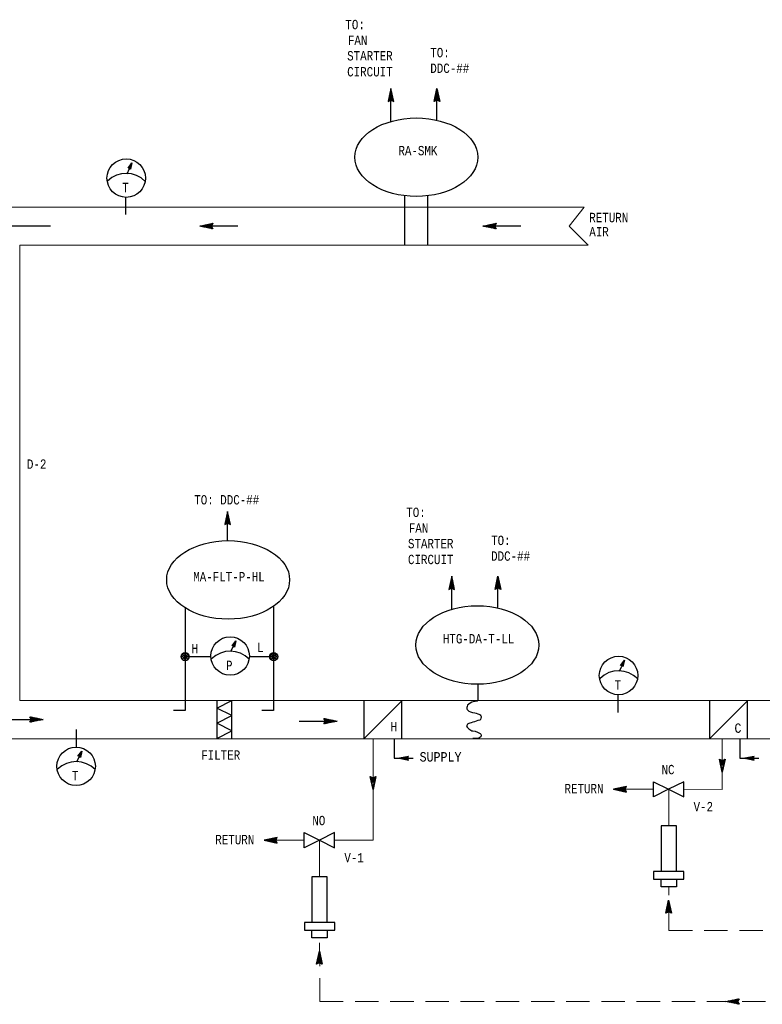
# Model space of a CAD drawing. Header units: inches. Extents: x 2.3 to 32.1, y 0.4 to 20.1.
# Tile 3 of 4: x 10.3 to 18.2, y 7 to 17.5. Entities that reach past the tile are written whole.
import ezdxf
from ezdxf.enums import TextEntityAlignment as Align

# ---------------------------------------------------------------- set-up
doc = ezdxf.new("R2010")
doc.units = ezdxf.units.IN
doc.header["$MEASUREMENT"] = 0
doc.linetypes.add('HIDDEN', pattern=[0.375, 0.25, -0.125])
for name, color, linetype, lineweight in [('M-ANNO-SYMB', 6, 'Continuous', 30), ('M-ANNO-TEXT', 2, 'Continuous', 30), ('M-DIAG-GRPH', 6, 'Continuous', 13)]:
    doc.layers.add(name, color=color, linetype=linetype, lineweight=lineweight)
doc.styles.add('CONTROLTXT', font='monotxt.shx')

msp = doc.modelspace()

# ---------------------------------------------------------------- linework, layer by layer
at = {"layer": 'M-ANNO-SYMB', "linetype": 'Continuous'}
for p, q in [((14.222, 16.808), (14.192, 16.668)), ((14.217, 16.788), (14.225, 16.795)), ((14.219, 16.797), (14.226, 16.791)), ((14.22, 16.801), (14.223, 16.804)), ((14.221, 16.806), (14.223, 16.804)), ((14.252, 16.668), (14.222, 16.808)), ((14.683, 16.668), (14.713, 16.808)), ((14.716, 16.797), (14.71, 16.791)), ((14.718, 16.788), (14.711, 16.795)), ((14.714, 16.806), (14.712, 16.804)), ((14.715, 16.801), (14.712, 16.804)), ((14.713, 16.808), (14.743, 16.668)), ((14.194, 16.68), (14.24, 16.725)), ((14.194, 16.67), (14.242, 16.716)), ((14.197, 16.693), (14.238, 16.734)), ((14.197, 16.692), (14.211, 16.678)), ((14.199, 16.701), (14.218, 16.681)), ((14.2, 16.707), (14.236, 16.743)), ((14.201, 16.709), (14.232, 16.678)), ((14.203, 16.72), (14.234, 16.751)), ((14.203, 16.718), (14.252, 16.669)), ((14.204, 16.727), (14.249, 16.683)), ((14.206, 16.734), (14.232, 16.76)), ((14.206, 16.736), (14.246, 16.696)), ((14.208, 16.744), (14.243, 16.71)), ((14.209, 16.747), (14.23, 16.769)), ((14.21, 16.753), (14.24, 16.723)), ((14.212, 16.761), (14.228, 16.778)), ((14.212, 16.762), (14.237, 16.737)), ((14.214, 16.771), (14.234, 16.75)), ((14.215, 16.774), (14.226, 16.786)), ((14.216, 16.779), (14.231, 16.764)), ((14.216, 16.68), (14.243, 16.708)), ((14.217, 16.788), (14.228, 16.777)), ((14.227, 16.681), (14.245, 16.699)), ((14.234, 16.677), (14.247, 16.69)), ((14.733, 16.718), (14.684, 16.669)), ((14.731, 16.727), (14.686, 16.683)), ((14.701, 16.677), (14.688, 16.69)), ((14.729, 16.736), (14.689, 16.696)), ((14.708, 16.681), (14.69, 16.699)), ((14.727, 16.744), (14.692, 16.71)), ((14.719, 16.68), (14.692, 16.708)), ((14.741, 16.67), (14.694, 16.716)), ((14.725, 16.753), (14.695, 16.723)), ((14.741, 16.68), (14.696, 16.725)), ((14.738, 16.693), (14.697, 16.734)), ((14.723, 16.762), (14.698, 16.737)), ((14.735, 16.707), (14.699, 16.743)), ((14.721, 16.771), (14.701, 16.75)), ((14.732, 16.72), (14.701, 16.751)), ((14.729, 16.734), (14.703, 16.76)), ((14.734, 16.709), (14.703, 16.678)), ((14.719, 16.779), (14.704, 16.764)), ((14.726, 16.747), (14.705, 16.769)), ((14.718, 16.788), (14.707, 16.777)), ((14.723, 16.761), (14.707, 16.778)), ((14.721, 16.774), (14.709, 16.786)), ((14.736, 16.701), (14.717, 16.681)), ((14.738, 16.692), (14.724, 16.678)), ((14.192, 16.668), (14.222, 16.683)), ((14.193, 16.674), (14.197, 16.671)), ((14.195, 16.683), (14.204, 16.674)), ((14.222, 16.683), (14.252, 16.668)), ((14.241, 16.674), (14.249, 16.682)), ((14.248, 16.67), (14.251, 16.673)), ((14.713, 16.683), (14.683, 16.668)), ((14.687, 16.67), (14.684, 16.673)), ((14.694, 16.674), (14.686, 16.682)), ((14.743, 16.668), (14.713, 16.683)), ((14.74, 16.683), (14.731, 16.674)), ((14.742, 16.674), (14.738, 16.671)), ((11.422, 15.958), (11.463, 16.014)), ((11.439, 15.959), (11.422, 15.958)), ((11.454, 15.971), (11.423, 15.959)), ((11.428, 15.959), (11.426, 15.964)), ((11.455, 15.975), (11.427, 15.964)), ((11.432, 15.959), (11.429, 15.967)), ((11.456, 15.979), (11.431, 15.97)), ((11.436, 15.959), (11.431, 15.971)), ((11.453, 15.967), (11.433, 15.959)), ((11.441, 15.957), (11.434, 15.974)), ((11.457, 15.983), (11.435, 15.975)), ((11.448, 15.948), (11.437, 15.978)), ((11.458, 15.988), (11.438, 15.98)), ((11.45, 15.952), (11.439, 15.981)), ((11.449, 15.947), (11.439, 15.959)), ((11.452, 15.962), (11.44, 15.958)), ((11.459, 15.992), (11.442, 15.986)), ((11.452, 15.959), (11.442, 15.985)), ((11.451, 15.958), (11.442, 15.955)), ((11.453, 15.965), (11.444, 15.988)), ((11.45, 15.954), (11.445, 15.952)), ((11.459, 15.996), (11.446, 15.991)), ((11.454, 15.972), (11.447, 15.992)), ((11.463, 16.014), (11.449, 15.947)), ((11.456, 15.978), (11.449, 15.995)), ((11.46, 16), (11.45, 15.997)), ((11.457, 15.985), (11.452, 15.999)), ((11.461, 16.005), (11.454, 16.002)), ((11.459, 15.991), (11.454, 16.002)), ((11.46, 15.998), (11.457, 16.006)), ((11.45, 15.95), (11.447, 15.949)), ((11.395, 15.65), (11.395, 15.463)), ((14.371, 15.137), (14.371, 15.665)), ((14.614, 15.137), (14.614, 15.662)), ((10.596, 15.34), (9.868, 15.34)), ((12.185, 15.34), (12.325, 15.37)), ((12.59, 15.34), (12.185, 15.34)), ((12.325, 15.31), (12.185, 15.34)), ((12.188, 15.341), (12.189, 15.339)), ((12.192, 15.341), (12.189, 15.339)), ((12.196, 15.342), (12.203, 15.336)), ((12.205, 15.344), (12.198, 15.337)), ((12.205, 15.344), (12.216, 15.333)), ((12.219, 15.347), (12.207, 15.335)), ((12.214, 15.346), (12.23, 15.33)), ((12.232, 15.35), (12.216, 15.333)), ((12.223, 15.348), (12.243, 15.327)), ((12.246, 15.353), (12.224, 15.332)), ((12.231, 15.35), (12.257, 15.325)), ((12.259, 15.356), (12.233, 15.33)), ((12.24, 15.352), (12.27, 15.322)), ((12.273, 15.359), (12.242, 15.328)), ((12.249, 15.354), (12.284, 15.319)), ((12.286, 15.362), (12.251, 15.326)), ((12.258, 15.355), (12.297, 15.316)), ((12.3, 15.365), (12.259, 15.324)), ((12.266, 15.357), (12.311, 15.313)), ((12.313, 15.367), (12.268, 15.322)), ((12.275, 15.359), (12.324, 15.31)), ((12.324, 15.367), (12.277, 15.32)), ((12.284, 15.361), (12.315, 15.33)), ((12.313, 15.346), (12.286, 15.318)), ((12.293, 15.363), (12.312, 15.344)), ((12.313, 15.335), (12.294, 15.317)), ((12.301, 15.365), (12.316, 15.351)), ((12.316, 15.328), (12.303, 15.315)), ((12.325, 15.37), (12.31, 15.34)), ((12.31, 15.367), (12.319, 15.358)), ((12.31, 15.34), (12.325, 15.31)), ((12.319, 15.369), (12.323, 15.365)), ((15.203, 15.34), (15.343, 15.37)), ((15.608, 15.34), (15.203, 15.34)), ((15.343, 15.31), (15.203, 15.34)), ((15.206, 15.341), (15.208, 15.339)), ((15.21, 15.341), (15.208, 15.339)), ((15.215, 15.342), (15.221, 15.336)), ((15.224, 15.344), (15.217, 15.337)), ((15.224, 15.344), (15.235, 15.333)), ((15.237, 15.347), (15.225, 15.335)), ((15.232, 15.346), (15.248, 15.33)), ((15.251, 15.35), (15.234, 15.333)), ((15.241, 15.348), (15.262, 15.327)), ((15.264, 15.353), (15.243, 15.332)), ((15.25, 15.35), (15.275, 15.325)), ((15.278, 15.356), (15.251, 15.33)), ((15.259, 15.352), (15.289, 15.322)), ((15.291, 15.359), (15.26, 15.328)), ((15.267, 15.354), (15.302, 15.319)), ((15.305, 15.362), (15.269, 15.326)), ((15.276, 15.355), (15.316, 15.316)), ((15.318, 15.365), (15.278, 15.324)), ((15.285, 15.357), (15.329, 15.313)), ((15.332, 15.367), (15.286, 15.322)), ((15.293, 15.359), (15.343, 15.31)), ((15.342, 15.367), (15.295, 15.32)), ((15.302, 15.361), (15.334, 15.33)), ((15.331, 15.346), (15.304, 15.318)), ((15.311, 15.363), (15.33, 15.344)), ((15.331, 15.335), (15.313, 15.317)), ((15.32, 15.365), (15.334, 15.351)), ((15.334, 15.328), (15.321, 15.315)), ((15.343, 15.37), (15.328, 15.34)), ((15.328, 15.367), (15.337, 15.358)), ((15.328, 15.34), (15.343, 15.31)), ((15.337, 15.369), (15.341, 15.365)), ((12.32, 15.321), (12.312, 15.313)), ((12.323, 15.314), (12.321, 15.311)), ((15.338, 15.321), (15.33, 15.313)), ((15.342, 15.314), (15.339, 15.311)), ((12.482, 12.299), (12.452, 12.159)), ((12.477, 12.279), (12.485, 12.286)), ((12.479, 12.287), (12.486, 12.281)), ((12.48, 12.292), (12.483, 12.294)), ((12.481, 12.296), (12.483, 12.295)), ((12.512, 12.159), (12.482, 12.299)), ((12.454, 12.171), (12.5, 12.216)), ((12.454, 12.16), (12.501, 12.207)), ((12.457, 12.184), (12.498, 12.225)), ((12.457, 12.183), (12.471, 12.168)), ((12.459, 12.191), (12.478, 12.172)), ((12.46, 12.198), (12.496, 12.233)), ((12.461, 12.2), (12.492, 12.169)), ((12.463, 12.211), (12.494, 12.242)), ((12.463, 12.209), (12.512, 12.16)), ((12.464, 12.218), (12.509, 12.173)), ((12.466, 12.225), (12.492, 12.251)), ((12.466, 12.226), (12.506, 12.187)), ((12.468, 12.235), (12.503, 12.2)), ((12.469, 12.238), (12.49, 12.26)), ((12.47, 12.244), (12.5, 12.214)), ((12.472, 12.252), (12.488, 12.268)), ((12.472, 12.252), (12.497, 12.227)), ((12.474, 12.261), (12.494, 12.241)), ((12.475, 12.265), (12.486, 12.277)), ((12.476, 12.27), (12.491, 12.254)), ((12.476, 12.171), (12.503, 12.198)), ((12.477, 12.279), (12.488, 12.268)), ((12.487, 12.171), (12.505, 12.19)), ((12.494, 12.168), (12.507, 12.181)), ((12.452, 12.159), (12.482, 12.174)), ((12.453, 12.165), (12.457, 12.161)), ((12.455, 12.174), (12.464, 12.165)), ((12.482, 12.174), (12.512, 12.159)), ((12.501, 12.164), (12.509, 12.172)), ((12.508, 12.161), (12.511, 12.163)), ((14.871, 11.608), (14.841, 11.468)), ((14.853, 11.521), (14.883, 11.552)), ((14.855, 11.534), (14.882, 11.56)), ((14.858, 11.548), (14.88, 11.569)), ((14.86, 11.553), (14.89, 11.523)), ((14.861, 11.561), (14.878, 11.578)), ((14.861, 11.562), (14.887, 11.537)), ((14.863, 11.571), (14.884, 11.55)), ((14.864, 11.575), (14.876, 11.586)), ((14.865, 11.579), (14.881, 11.564)), ((14.867, 11.588), (14.874, 11.595)), ((14.867, 11.588), (14.878, 11.577)), ((14.869, 11.597), (14.875, 11.591)), ((14.87, 11.602), (14.872, 11.604)), ((14.901, 11.468), (14.871, 11.608)), ((14.871, 11.606), (14.872, 11.604)), ((15.333, 11.468), (15.363, 11.608)), ((15.375, 11.553), (15.345, 11.523)), ((15.373, 11.562), (15.347, 11.537)), ((15.371, 11.571), (15.35, 11.55)), ((15.382, 11.521), (15.351, 11.552)), ((15.369, 11.579), (15.353, 11.564)), ((15.379, 11.534), (15.353, 11.56)), ((15.376, 11.548), (15.354, 11.569)), ((15.367, 11.588), (15.356, 11.577)), ((15.373, 11.561), (15.356, 11.578)), ((15.37, 11.575), (15.358, 11.586)), ((15.365, 11.597), (15.359, 11.591)), ((15.367, 11.588), (15.36, 11.595)), ((15.363, 11.606), (15.362, 11.604)), ((15.364, 11.602), (15.362, 11.604)), ((15.363, 11.608), (15.393, 11.468)), ((14.841, 11.468), (14.871, 11.483)), ((14.843, 11.475), (14.846, 11.471)), ((14.844, 11.48), (14.889, 11.525)), ((14.844, 11.47), (14.891, 11.517)), ((14.845, 11.483), (14.853, 11.474)), ((14.846, 11.492), (14.861, 11.478)), ((14.847, 11.494), (14.887, 11.534)), ((14.848, 11.501), (14.868, 11.481)), ((14.85, 11.507), (14.885, 11.543)), ((14.85, 11.51), (14.881, 11.478)), ((14.852, 11.518), (14.901, 11.469)), ((14.854, 11.527), (14.898, 11.483)), ((14.856, 11.536), (14.895, 11.496)), ((14.858, 11.545), (14.892, 11.51)), ((14.865, 11.48), (14.893, 11.508)), ((14.871, 11.483), (14.901, 11.468)), ((14.876, 11.481), (14.895, 11.499)), ((14.883, 11.477), (14.897, 11.49)), ((14.89, 11.474), (14.898, 11.482)), ((14.898, 11.47), (14.9, 11.473)), ((15.382, 11.518), (15.333, 11.469)), ((15.363, 11.483), (15.333, 11.468)), ((15.337, 11.47), (15.334, 11.473)), ((15.38, 11.527), (15.336, 11.483)), ((15.344, 11.474), (15.336, 11.482)), ((15.351, 11.477), (15.338, 11.49)), ((15.378, 11.536), (15.339, 11.496)), ((15.358, 11.481), (15.339, 11.499)), ((15.369, 11.48), (15.341, 11.508)), ((15.376, 11.545), (15.342, 11.51)), ((15.39, 11.47), (15.343, 11.517)), ((15.39, 11.48), (15.345, 11.525)), ((15.387, 11.494), (15.347, 11.534)), ((15.385, 11.507), (15.349, 11.543)), ((15.384, 11.51), (15.353, 11.478)), ((15.393, 11.468), (15.363, 11.483)), ((15.386, 11.501), (15.366, 11.481)), ((15.388, 11.492), (15.374, 11.478)), ((15.39, 11.483), (15.381, 11.474)), ((15.391, 11.475), (15.388, 11.471)), ((12.529, 10.865), (12.57, 10.921)), ((12.57, 10.921), (12.556, 10.853)), ((12.546, 10.866), (12.529, 10.865)), ((12.561, 10.877), (12.53, 10.865)), ((12.535, 10.865), (12.533, 10.87)), ((12.562, 10.881), (12.534, 10.871)), ((12.539, 10.865), (12.536, 10.874)), ((12.563, 10.886), (12.538, 10.876)), ((12.543, 10.865), (12.538, 10.877)), ((12.56, 10.873), (12.54, 10.865)), ((12.564, 10.89), (12.541, 10.881)), ((12.548, 10.863), (12.541, 10.881)), ((12.555, 10.854), (12.544, 10.884)), ((12.565, 10.894), (12.545, 10.887)), ((12.557, 10.859), (12.546, 10.888)), ((12.556, 10.853), (12.546, 10.866)), ((12.559, 10.869), (12.547, 10.864)), ((12.566, 10.898), (12.549, 10.892)), ((12.559, 10.865), (12.549, 10.891)), ((12.558, 10.865), (12.549, 10.861)), ((12.56, 10.872), (12.551, 10.895)), ((12.557, 10.86), (12.552, 10.858)), ((12.566, 10.903), (12.553, 10.898)), ((12.561, 10.878), (12.554, 10.898)), ((12.557, 10.856), (12.554, 10.855)), ((12.563, 10.885), (12.556, 10.902)), ((12.567, 10.907), (12.557, 10.903)), ((12.564, 10.891), (12.559, 10.905)), ((12.568, 10.911), (12.561, 10.908)), ((12.566, 10.898), (12.561, 10.909)), ((12.567, 10.904), (12.564, 10.912)), ((11.988, 10.765), (12.017, 10.792)), ((11.989, 10.737), (12.044, 10.792)), ((11.989, 10.765), (12.044, 10.71)), ((11.989, 10.737), (12.016, 10.71)), ((11.999, 10.782), (12.061, 10.72)), ((11.999, 10.72), (12.061, 10.782)), ((12.016, 10.792), (12.071, 10.737)), ((12.016, 10.71), (12.071, 10.765)), ((12.043, 10.792), (12.072, 10.765)), ((12.043, 10.71), (12.071, 10.737)), ((12.931, 10.737), (12.987, 10.792)), ((12.931, 10.765), (12.959, 10.792)), ((12.931, 10.765), (12.986, 10.71)), ((12.931, 10.737), (12.959, 10.71)), ((12.942, 10.72), (13.004, 10.782)), ((12.942, 10.782), (13.004, 10.72)), ((12.959, 10.792), (13.014, 10.737)), ((12.959, 10.71), (13.014, 10.765)), ((12.986, 10.792), (13.014, 10.765)), ((12.986, 10.71), (13.014, 10.737)), ((16.669, 10.657), (16.71, 10.713)), ((16.71, 10.713), (16.695, 10.645)), ((16.701, 10.669), (16.669, 10.657)), ((16.685, 10.657), (16.669, 10.657)), ((16.701, 10.673), (16.673, 10.662)), ((16.675, 10.657), (16.673, 10.662)), ((16.679, 10.657), (16.675, 10.665)), ((16.702, 10.677), (16.677, 10.668)), ((16.682, 10.657), (16.678, 10.669)), ((16.687, 10.655), (16.68, 10.672)), ((16.7, 10.665), (16.68, 10.657)), ((16.703, 10.682), (16.681, 10.673)), ((16.695, 10.646), (16.683, 10.676)), ((16.704, 10.686), (16.685, 10.679)), ((16.695, 10.645), (16.685, 10.657)), ((16.697, 10.65), (16.686, 10.679)), ((16.699, 10.661), (16.686, 10.656)), ((16.698, 10.657), (16.688, 10.683)), ((16.705, 10.69), (16.689, 10.684)), ((16.698, 10.656), (16.689, 10.653)), ((16.699, 10.664), (16.691, 10.686)), ((16.697, 10.652), (16.691, 10.65)), ((16.706, 10.694), (16.693, 10.689)), ((16.701, 10.67), (16.693, 10.69)), ((16.696, 10.648), (16.694, 10.647)), ((16.702, 10.677), (16.696, 10.693)), ((16.707, 10.699), (16.697, 10.695)), ((16.704, 10.683), (16.698, 10.697)), ((16.708, 10.703), (16.701, 10.7)), ((16.705, 10.69), (16.701, 10.7)), ((16.706, 10.696), (16.704, 10.704)), ((15.148, 10.457), (15.148, 10.282)), ((16.64, 10.343), (16.64, 10.155)), ((12.528, 9.879), (12.528, 10.284)), ((13.933, 10.279), (13.933, 9.874)), ((17.616, 10.279), (17.616, 9.874)), ((9.533, 10.081), (10.516, 10.081)), ((10.376, 10.111), (10.516, 10.081)), ((10.391, 10.081), (10.376, 10.111)), ((10.516, 10.081), (10.376, 10.051)), ((10.376, 10.051), (10.391, 10.081)), ((10.426, 10.062), (10.377, 10.111)), ((10.378, 10.107), (10.381, 10.11)), ((10.378, 10.054), (10.425, 10.101)), ((10.382, 10.1), (10.39, 10.108)), ((10.385, 10.093), (10.399, 10.106)), ((10.418, 10.06), (10.386, 10.091)), ((10.388, 10.075), (10.416, 10.103)), ((10.388, 10.054), (10.433, 10.099)), ((10.389, 10.086), (10.407, 10.105)), ((10.409, 10.058), (10.39, 10.078)), ((10.435, 10.064), (10.391, 10.108)), ((10.402, 10.057), (10.442, 10.097)), ((10.444, 10.066), (10.404, 10.105)), ((10.415, 10.059), (10.451, 10.095)), ((10.453, 10.068), (10.418, 10.102)), ((10.429, 10.062), (10.46, 10.093)), ((10.461, 10.069), (10.431, 10.099)), ((10.442, 10.065), (10.468, 10.091)), ((10.47, 10.071), (10.445, 10.097)), ((10.456, 10.068), (10.477, 10.09)), ((10.479, 10.073), (10.458, 10.094)), ((10.469, 10.071), (10.486, 10.088)), ((10.488, 10.075), (10.472, 10.091)), ((10.483, 10.074), (10.495, 10.086)), ((10.496, 10.077), (10.485, 10.088)), ((10.496, 10.077), (10.503, 10.084)), ((10.505, 10.079), (10.499, 10.085)), ((10.51, 10.08), (10.512, 10.082)), ((10.514, 10.081), (10.512, 10.082)), ((13.524, 10.063), (13.509, 10.093)), ((13.509, 10.093), (13.649, 10.063)), ((13.559, 10.044), (13.51, 10.093)), ((13.51, 10.036), (13.557, 10.083)), ((13.511, 10.09), (13.514, 10.092)), ((13.514, 10.083), (13.522, 10.091)), ((13.518, 10.076), (13.531, 10.089)), ((13.521, 10.057), (13.549, 10.085)), ((13.521, 10.036), (13.566, 10.081)), ((13.522, 10.068), (13.54, 10.087)), ((13.568, 10.046), (13.523, 10.09)), ((13.534, 10.039), (13.575, 10.079)), ((13.577, 10.048), (13.537, 10.087)), ((13.548, 10.042), (13.584, 10.077)), ((13.585, 10.05), (13.55, 10.085)), ((13.594, 10.052), (13.564, 10.082)), ((13.603, 10.054), (13.577, 10.079)), ((13.611, 10.055), (13.591, 10.076)), ((10.383, 10.053), (10.379, 10.056)), ((10.391, 10.054), (10.383, 10.063)), ((10.4, 10.056), (10.386, 10.07)), ((10.87, 9.975), (10.87, 9.787)), ((13.244, 10.063), (13.649, 10.063)), ((13.509, 10.033), (13.524, 10.063)), ((13.649, 10.063), (13.509, 10.033)), ((13.515, 10.035), (13.512, 10.039)), ((13.524, 10.037), (13.515, 10.046)), ((13.55, 10.042), (13.519, 10.074)), ((13.533, 10.039), (13.519, 10.053)), ((13.542, 10.04), (13.522, 10.06)), ((13.561, 10.045), (13.592, 10.076)), ((13.575, 10.048), (13.601, 10.074)), ((13.588, 10.05), (13.61, 10.072)), ((13.602, 10.053), (13.619, 10.07)), ((13.62, 10.057), (13.604, 10.073)), ((13.615, 10.056), (13.627, 10.068)), ((13.629, 10.059), (13.618, 10.07)), ((13.629, 10.059), (13.636, 10.066)), ((13.638, 10.061), (13.631, 10.067)), ((13.642, 10.062), (13.645, 10.064)), ((13.646, 10.063), (13.645, 10.064)), ((10.888, 9.689), (10.929, 9.745)), ((10.904, 9.689), (10.888, 9.689)), ((10.92, 9.701), (10.889, 9.689)), ((10.921, 9.705), (10.892, 9.694)), ((10.894, 9.689), (10.892, 9.694)), ((10.898, 9.689), (10.895, 9.698)), ((10.922, 9.71), (10.896, 9.7)), ((10.902, 9.689), (10.897, 9.701)), ((10.919, 9.697), (10.899, 9.689)), ((10.923, 9.714), (10.9, 9.705)), ((10.907, 9.687), (10.9, 9.705)), ((10.914, 9.678), (10.902, 9.708)), ((10.924, 9.718), (10.904, 9.711)), ((10.915, 9.677), (10.904, 9.689)), ((10.916, 9.682), (10.905, 9.711)), ((10.918, 9.693), (10.906, 9.688)), ((10.924, 9.722), (10.908, 9.716)), ((10.917, 9.689), (10.908, 9.715)), ((10.917, 9.688), (10.908, 9.685)), ((10.919, 9.696), (10.91, 9.718)), ((10.916, 9.684), (10.911, 9.682)), ((10.925, 9.726), (10.912, 9.721)), ((10.92, 9.702), (10.913, 9.722)), ((10.915, 9.68), (10.913, 9.679)), ((10.929, 9.745), (10.915, 9.677)), ((10.922, 9.709), (10.915, 9.725)), ((10.926, 9.731), (10.916, 9.727)), ((10.923, 9.715), (10.918, 9.729)), ((10.927, 9.735), (10.92, 9.732)), ((10.924, 9.722), (10.92, 9.732)), ((10.926, 9.728), (10.923, 9.736)), ((17.723, 9.658), (17.753, 9.643)), ((17.753, 9.518), (17.723, 9.658)), ((17.725, 9.657), (17.772, 9.61)), ((17.733, 9.608), (17.782, 9.657)), ((17.753, 9.643), (17.783, 9.658)), ((17.783, 9.658), (17.753, 9.518)), ((17.779, 9.656), (17.782, 9.653)), ((17.724, 9.652), (17.728, 9.656)), ((17.725, 9.646), (17.77, 9.601)), ((17.726, 9.643), (17.735, 9.652)), ((17.728, 9.634), (17.742, 9.648)), ((17.728, 9.633), (17.768, 9.592)), ((17.73, 9.626), (17.749, 9.645)), ((17.731, 9.617), (17.763, 9.648)), ((17.735, 9.599), (17.779, 9.644)), ((17.737, 9.591), (17.777, 9.63)), ((17.746, 9.646), (17.774, 9.618)), ((17.758, 9.646), (17.776, 9.627)), ((17.765, 9.649), (17.778, 9.636)), ((17.772, 9.653), (17.78, 9.645)), ((14.032, 9.334), (14.002, 9.474)), ((14.002, 9.474), (14.032, 9.459)), ((14.003, 9.468), (14.007, 9.472)), ((14.004, 9.473), (14.051, 9.426)), ((14.004, 9.462), (14.049, 9.417)), ((14.005, 9.459), (14.014, 9.468)), ((14.007, 9.45), (14.021, 9.464)), ((14.007, 9.449), (14.047, 9.408)), ((14.009, 9.442), (14.028, 9.461)), ((14.01, 9.433), (14.042, 9.464)), ((14.012, 9.424), (14.061, 9.473)), ((14.014, 9.415), (14.058, 9.46)), ((14.016, 9.407), (14.056, 9.446)), ((14.025, 9.462), (14.053, 9.434)), ((14.062, 9.474), (14.032, 9.334)), ((14.032, 9.459), (14.062, 9.474)), ((14.037, 9.462), (14.055, 9.443)), ((14.044, 9.465), (14.057, 9.452)), ((14.051, 9.469), (14.059, 9.461)), ((14.058, 9.472), (14.061, 9.469)), ((16.733, 9.367), (16.593, 9.337)), ((16.613, 9.332), (16.624, 9.343)), ((16.627, 9.33), (16.615, 9.341)), ((16.622, 9.331), (16.638, 9.346)), ((16.64, 9.327), (16.624, 9.343)), ((16.631, 9.329), (16.651, 9.349)), ((16.654, 9.324), (16.632, 9.345)), ((16.639, 9.327), (16.665, 9.352)), ((16.667, 9.321), (16.641, 9.347)), ((16.648, 9.325), (16.678, 9.355)), ((16.681, 9.318), (16.65, 9.349)), ((16.657, 9.323), (16.692, 9.358)), ((16.694, 9.315), (16.659, 9.351)), ((16.666, 9.321), (16.705, 9.361)), ((16.708, 9.312), (16.667, 9.353)), ((16.674, 9.319), (16.719, 9.364)), ((16.721, 9.309), (16.676, 9.355)), ((16.683, 9.318), (16.732, 9.367)), ((16.732, 9.309), (16.685, 9.356)), ((16.692, 9.316), (16.723, 9.347)), ((16.721, 9.331), (16.694, 9.358)), ((16.721, 9.342), (16.702, 9.36)), ((16.724, 9.349), (16.711, 9.362)), ((16.718, 9.337), (16.733, 9.367)), ((16.728, 9.356), (16.72, 9.364)), ((16.731, 9.363), (16.729, 9.366)), ((16.593, 9.337), (16.733, 9.307)), ((16.596, 9.336), (16.597, 9.338)), ((16.6, 9.335), (16.597, 9.338)), ((16.604, 9.334), (16.611, 9.341)), ((16.613, 9.332), (16.606, 9.34)), ((16.701, 9.314), (16.72, 9.333)), ((16.709, 9.312), (16.724, 9.326)), ((16.733, 9.307), (16.718, 9.337)), ((16.718, 9.31), (16.727, 9.319)), ((16.727, 9.308), (16.731, 9.312)), ((13.012, 8.824), (12.872, 8.794)), ((12.945, 8.778), (12.984, 8.818)), ((12.953, 8.776), (12.998, 8.821)), ((12.962, 8.775), (13.011, 8.824)), ((13, 8.799), (12.981, 8.817)), ((13.003, 8.806), (12.99, 8.819)), ((12.997, 8.794), (13.012, 8.824)), ((13.007, 8.813), (12.999, 8.821)), ((13.01, 8.82), (13.008, 8.823)), ((12.872, 8.794), (13.012, 8.764)), ((12.875, 8.793), (12.876, 8.795)), ((12.879, 8.792), (12.876, 8.795)), ((12.883, 8.791), (12.89, 8.798)), ((12.892, 8.789), (12.885, 8.797)), ((12.892, 8.789), (12.903, 8.8)), ((12.906, 8.787), (12.894, 8.798)), ((12.901, 8.788), (12.917, 8.803)), ((12.919, 8.784), (12.903, 8.8)), ((12.91, 8.786), (12.93, 8.806)), ((12.933, 8.781), (12.911, 8.802)), ((12.919, 8.784), (12.944, 8.809)), ((12.946, 8.778), (12.92, 8.804)), ((12.927, 8.782), (12.957, 8.812)), ((12.96, 8.775), (12.929, 8.806)), ((12.936, 8.78), (12.971, 8.815)), ((12.973, 8.772), (12.938, 8.808)), ((12.987, 8.769), (12.946, 8.81)), ((13, 8.766), (12.955, 8.812)), ((13.011, 8.766), (12.964, 8.813)), ((12.971, 8.773), (13.002, 8.804)), ((13, 8.788), (12.973, 8.815)), ((12.98, 8.771), (12.999, 8.79)), ((12.988, 8.769), (13.003, 8.783)), ((13.012, 8.764), (12.997, 8.794)), ((12.997, 8.767), (13.006, 8.776)), ((13.006, 8.765), (13.01, 8.769)), ((17.345, 8.46), (17.021, 8.46)), ((17.021, 8.46), (17.021, 8.379)), ((17.345, 8.379), (17.345, 8.46)), ((17.021, 8.379), (17.345, 8.379)), ((17.102, 8.298), (17.102, 8.379)), ((17.264, 8.298), (17.102, 8.298)), ((17.264, 8.379), (17.264, 8.298)), ((13.3, 7.917), (13.3, 7.836)), ((13.624, 7.917), (13.3, 7.917)), ((13.624, 7.836), (13.624, 7.917)), ((13.3, 7.836), (13.624, 7.836)), ((13.381, 7.755), (13.381, 7.836)), ((13.543, 7.836), (13.543, 7.755)), ((13.543, 7.755), (13.381, 7.755)), ((17.792, 7.075), (17.932, 7.105)), ((17.932, 7.045), (17.792, 7.075)), ((17.795, 7.076), (17.796, 7.074)), ((17.799, 7.076), (17.797, 7.074)), ((17.804, 7.077), (17.81, 7.071)), ((17.813, 7.079), (17.805, 7.072)), ((17.812, 7.079), (17.823, 7.068)), ((17.826, 7.082), (17.814, 7.07)), ((17.821, 7.081), (17.837, 7.065)), ((17.84, 7.085), (17.823, 7.068)), ((17.83, 7.083), (17.85, 7.062)), ((17.853, 7.088), (17.832, 7.067)), ((17.839, 7.085), (17.864, 7.06)), ((17.867, 7.091), (17.84, 7.065)), ((17.847, 7.087), (17.877, 7.057)), ((17.88, 7.094), (17.849, 7.063)), ((17.856, 7.089), (17.891, 7.054)), ((17.894, 7.097), (17.858, 7.061)), ((17.865, 7.09), (17.904, 7.051)), ((17.907, 7.1), (17.867, 7.059)), ((17.874, 7.092), (17.918, 7.048)), ((17.921, 7.102), (17.875, 7.057)), ((17.882, 7.094), (17.931, 7.045)), ((17.931, 7.102), (17.884, 7.055)), ((17.891, 7.096), (17.922, 7.065)), ((17.92, 7.081), (17.893, 7.053)), ((17.9, 7.098), (17.919, 7.079)), ((17.92, 7.07), (17.901, 7.052)), ((17.909, 7.1), (17.923, 7.086)), ((17.923, 7.063), (17.91, 7.05)), ((17.932, 7.105), (17.917, 7.075)), ((17.917, 7.102), (17.926, 7.093)), ((17.917, 7.075), (17.932, 7.045)), ((17.927, 7.056), (17.919, 7.048)), ((17.926, 7.104), (17.93, 7.1)), ((17.93, 7.049), (17.928, 7.046))]:
    msp.add_line(p, q, dxfattribs=at)
at = {"layer": 'M-ANNO-SYMB'}
for p, q in [((14.222, 16.456), (14.222, 16.742)), ((14.713, 16.469), (14.713, 16.742)), ((11.411, 15.899), (11.436, 15.953)), ((12.482, 11.987), (12.482, 12.233)), ((14.871, 11.256), (14.871, 11.542)), ((15.363, 11.269), (15.363, 11.542)), ((12.518, 10.805), (12.543, 10.859)), ((16.658, 10.597), (16.682, 10.651)), ((10.877, 9.629), (10.902, 9.683)), ((14.409, 9.688), (14.312, 9.667)), ((14.312, 9.667), (14.409, 9.646)), ((14.314, 9.667), (14.315, 9.668)), ((14.317, 9.666), (14.315, 9.668)), ((14.32, 9.665), (14.324, 9.67)), ((14.326, 9.664), (14.321, 9.669)), ((14.326, 9.664), (14.334, 9.672)), ((14.335, 9.662), (14.327, 9.67)), ((14.332, 9.663), (14.343, 9.674)), ((14.345, 9.66), (14.333, 9.672)), ((14.338, 9.662), (14.352, 9.676)), ((14.354, 9.658), (14.339, 9.673)), ((14.344, 9.66), (14.362, 9.678)), ((14.364, 9.656), (14.345, 9.674)), ((14.35, 9.659), (14.371, 9.68)), ((14.373, 9.654), (14.351, 9.676)), ((14.356, 9.658), (14.38, 9.682)), ((14.382, 9.652), (14.357, 9.677)), ((14.362, 9.656), (14.39, 9.684)), ((14.392, 9.65), (14.364, 9.678)), ((14.368, 9.655), (14.399, 9.686)), ((14.401, 9.648), (14.37, 9.679)), ((14.374, 9.654), (14.409, 9.688)), ((14.408, 9.648), (14.376, 9.681)), ((14.381, 9.652), (14.402, 9.674)), ((14.401, 9.663), (14.382, 9.682)), ((14.387, 9.651), (14.4, 9.665)), ((14.401, 9.671), (14.388, 9.683)), ((14.393, 9.65), (14.403, 9.66)), ((14.403, 9.676), (14.394, 9.685)), ((14.399, 9.667), (14.409, 9.688)), ((14.409, 9.646), (14.399, 9.667)), ((14.406, 9.68), (14.4, 9.686)), ((14.408, 9.685), (14.406, 9.687)), ((18.092, 9.688), (17.994, 9.667)), ((17.994, 9.667), (18.092, 9.646)), ((17.996, 9.667), (17.997, 9.668)), ((17.999, 9.666), (17.997, 9.668)), ((18.002, 9.665), (18.007, 9.67)), ((18.008, 9.664), (18.003, 9.669)), ((18.008, 9.664), (18.016, 9.672)), ((18.018, 9.662), (18.01, 9.67)), ((18.014, 9.663), (18.025, 9.674)), ((18.027, 9.66), (18.016, 9.672)), ((18.021, 9.662), (18.035, 9.676)), ((18.037, 9.658), (18.022, 9.673)), ((18.027, 9.66), (18.044, 9.678)), ((18.046, 9.656), (18.028, 9.674)), ((18.033, 9.659), (18.054, 9.68)), ((18.055, 9.654), (18.034, 9.676)), ((18.039, 9.658), (18.063, 9.682)), ((18.065, 9.652), (18.04, 9.677)), ((18.045, 9.656), (18.072, 9.684)), ((18.074, 9.65), (18.046, 9.678)), ((18.051, 9.655), (18.082, 9.686)), ((18.084, 9.648), (18.052, 9.679)), ((18.057, 9.654), (18.091, 9.688)), ((18.091, 9.648), (18.058, 9.681)), ((18.063, 9.652), (18.085, 9.674)), ((18.083, 9.663), (18.064, 9.682)), ((18.069, 9.651), (18.083, 9.665)), ((18.083, 9.671), (18.07, 9.683)), ((18.075, 9.65), (18.085, 9.66)), ((18.085, 9.676), (18.076, 9.685)), ((18.081, 9.667), (18.092, 9.688)), ((18.092, 9.646), (18.081, 9.667)), ((18.088, 9.68), (18.082, 9.686)), ((18.09, 9.685), (18.089, 9.687)), ((14.399, 9.649), (14.405, 9.655)), ((14.405, 9.647), (14.408, 9.65)), ((18.081, 9.649), (18.087, 9.655)), ((18.087, 9.647), (18.09, 9.65)), ((17.196, 8.083), (17.157, 8.043)), ((17.194, 8.091), (17.159, 8.056)), ((17.192, 8.1), (17.162, 8.07)), ((17.19, 8.109), (17.165, 8.083)), ((17.202, 8.054), (17.167, 8.09)), ((17.189, 8.117), (17.168, 8.097)), ((17.199, 8.067), (17.168, 8.098)), ((17.196, 8.081), (17.17, 8.107)), ((17.187, 8.126), (17.171, 8.11)), ((17.194, 8.094), (17.172, 8.116)), ((17.185, 8.135), (17.174, 8.124)), ((17.191, 8.108), (17.174, 8.125)), ((17.188, 8.121), (17.176, 8.133)), ((17.183, 8.144), (17.177, 8.137)), ((17.185, 8.135), (17.178, 8.142)), ((17.181, 8.152), (17.18, 8.151)), ((17.182, 8.148), (17.18, 8.151)), ((17.2, 8.065), (17.151, 8.016)), ((17.154, 8.017), (17.152, 8.02)), ((17.161, 8.02), (17.153, 8.028)), ((17.198, 8.074), (17.154, 8.029)), ((17.168, 8.024), (17.155, 8.037)), ((17.176, 8.028), (17.157, 8.046)), ((17.187, 8.027), (17.159, 8.055)), ((17.208, 8.016), (17.161, 8.063)), ((17.208, 8.027), (17.163, 8.072)), ((17.205, 8.04), (17.165, 8.081)), ((17.202, 8.056), (17.17, 8.025)), ((17.204, 8.048), (17.184, 8.028)), ((17.205, 8.039), (17.191, 8.025)), ((17.207, 8.03), (17.198, 8.021)), ((17.209, 8.021), (17.205, 8.018)), ((13.469, 7.566), (13.444, 7.54)), ((13.468, 7.574), (13.447, 7.554)), ((13.475, 7.538), (13.449, 7.564)), ((13.466, 7.583), (13.45, 7.567)), ((13.473, 7.551), (13.451, 7.573)), ((13.464, 7.592), (13.453, 7.581)), ((13.47, 7.565), (13.453, 7.582)), ((13.467, 7.578), (13.455, 7.59)), ((13.462, 7.601), (13.456, 7.594)), ((13.464, 7.592), (13.457, 7.599)), ((13.46, 7.609), (13.459, 7.608)), ((13.461, 7.605), (13.459, 7.608)), ((13.479, 7.522), (13.43, 7.473)), ((13.433, 7.474), (13.431, 7.477)), ((13.44, 7.477), (13.432, 7.485)), ((13.477, 7.531), (13.433, 7.486)), ((13.447, 7.481), (13.434, 7.494)), ((13.475, 7.54), (13.436, 7.5)), ((13.455, 7.485), (13.436, 7.503)), ((13.473, 7.548), (13.438, 7.513)), ((13.466, 7.484), (13.438, 7.512)), ((13.487, 7.473), (13.44, 7.52)), ((13.471, 7.557), (13.441, 7.527)), ((13.487, 7.484), (13.442, 7.529)), ((13.484, 7.497), (13.444, 7.538)), ((13.481, 7.511), (13.446, 7.547)), ((13.478, 7.524), (13.447, 7.555)), ((13.481, 7.513), (13.449, 7.482)), ((13.483, 7.505), (13.463, 7.485)), ((13.484, 7.496), (13.47, 7.482)), ((13.486, 7.487), (13.477, 7.478)), ((13.488, 7.478), (13.484, 7.475))]:
    msp.add_line(p, q, dxfattribs=at)
at = {"layer": 'M-ANNO-SYMB', "color": 6, "linetype": 'Continuous'}
for p, q in [((12.03, 10.751), (12.304, 10.751)), ((12.714, 10.751), (12.972, 10.751))]:
    msp.add_line(p, q, dxfattribs=at)
at = {"layer": 'M-ANNO-SYMB', "color": 6, "linetype": 'Continuous', "flags": 128}
for points in [[(12.03, 11.27), (12.03, 10.177), (11.904, 10.177)], [(12.972, 11.288), (12.972, 10.177), (12.847, 10.177)]]:
    msp.add_lwpolyline(points, dxfattribs=at)
at = {"layer": 'M-ANNO-SYMB', "linetype": 'Continuous', "flags": 128}
for points in [[(12.366, 10.284), (12.366, 9.879), (12.528, 9.96), (12.366, 10.041), (12.528, 10.122), (12.366, 10.203), (12.528, 10.284)], [(14.339, 9.874), (14.339, 10.279), (13.933, 9.874)], [(15.148, 10.282), (15.14, 10.277), (15.126, 10.276), (15.116, 10.274), (15.1, 10.269), (15.083, 10.265), (15.067, 10.256), (15.051, 10.244), (15.04, 10.234), (15.035, 10.221), (15.031, 10.21), (15.031, 10.196), (15.036, 10.187), (15.043, 10.179), (15.054, 10.169), (15.07, 10.161), (15.091, 10.156), (15.116, 10.153), (15.132, 10.148), (15.15, 10.143), (15.16, 10.137), (15.172, 10.132), (15.181, 10.12), (15.184, 10.112), (15.184, 10.104), (15.182, 10.094), (15.177, 10.081), (15.168, 10.073), (15.15, 10.07), (15.132, 10.064), (15.112, 10.057), (15.095, 10.054), (15.077, 10.047), (15.064, 10.042), (15.051, 10.038), (15.04, 10.031), (15.036, 10.025), (15.03, 10.017), (15.03, 10.01), (15.028, 10.009), (15.035, 10), (15.043, 9.991), (15.051, 9.981), (15.064, 9.975), (15.083, 9.961), (15.096, 9.961), (15.119, 9.958), (15.145, 9.945), (15.158, 9.94), (15.172, 9.932), (15.182, 9.924), (15.184, 9.918), (15.185, 9.908), (15.181, 9.897), (15.169, 9.889), (15.156, 9.88), (15.142, 9.879), (15.129, 9.877), (15.119, 9.877), (15.111, 9.877), (15.104, 9.877), (15.096, 9.877)], [(18.021, 9.874), (18.021, 10.279), (17.616, 9.874)], [(17.181, 9.337), (17.343, 9.256), (17.343, 9.418), (17.181, 9.337), (17.019, 9.256), (17.019, 9.418), (17.181, 9.337)], [(17.264, 8.46), (17.264, 8.946), (17.102, 8.946), (17.102, 8.46)], [(13.46, 8.794), (13.622, 8.713), (13.622, 8.875), (13.46, 8.794), (13.298, 8.713), (13.298, 8.875), (13.46, 8.794)], [(13.543, 7.917), (13.543, 8.403), (13.381, 8.403), (13.381, 7.917)]]:
    msp.add_lwpolyline(points, dxfattribs=at)
at = {"layer": 'M-ANNO-SYMB', "linetype": 'HIDDEN'}
for points in [[(14.257, 9.874), (14.257, 9.667), (14.46, 9.667)], [(17.94, 9.874), (17.94, 9.667), (18.143, 9.667)]]:
    msp.add_lwpolyline(points, dxfattribs=at)
at = {"layer": 'M-ANNO-SYMB'}
for centre in [(11.402, 15.852), (12.509, 10.758), (16.648, 10.55), (10.868, 9.582)]:
    msp.add_circle(centre, 0.205, dxfattribs=at)
at = {"layer": 'M-ANNO-SYMB', "linetype": 'Continuous'}
for centre in [(12.03, 10.751), (12.973, 10.751)]:
    msp.add_circle(centre, 0.0436, dxfattribs=at)
at = {"layer": 'M-ANNO-SYMB'}
for centre in [(11.402, 15.618), (12.509, 10.525), (16.649, 10.316), (10.868, 9.348)]:
    msp.add_arc(centre, 0.284, 44.3692, 134.3247, dxfattribs=at)
for centre in [(14.493, 16.075), (12.488, 11.569), (15.143, 10.875)]:
    msp.add_ellipse(centre, major_axis=(0.655, 0), ratio=0.638644, dxfattribs=at)
for points in [[(17.151, 8.015), (17.181, 8.155), (17.211, 8.015), (17.181, 8.03)], [(13.43, 7.472), (13.46, 7.612), (13.49, 7.472), (13.46, 7.487)]]:
    msp.add_3dface(points, dxfattribs=at)
at = {"layer": 'M-DIAG-GRPH', "color": 6, "linetype": 'Continuous'}
for p, q in [((22.644, 9.874), (9.179, 9.874)), ((17.183, 8.946), (17.183, 9.338)), ((13.462, 8.403), (13.462, 8.795))]:
    msp.add_line(p, q, dxfattribs=at)
at = {"layer": 'M-DIAG-GRPH'}
for p, q in [((14.032, 8.793), (14.032, 9.875)), ((17.753, 9.336), (17.753, 9.874)), ((17.019, 9.337), (16.593, 9.337)), ((17.343, 9.337), (17.753, 9.336)), ((13.298, 8.794), (12.872, 8.794)), ((13.622, 8.794), (14.032, 8.793))]:
    msp.add_line(p, q, dxfattribs=at)
at = {"layer": 'M-DIAG-GRPH', "linetype": 'HIDDEN'}
for p, q in [((17.185, 7.833), (17.183, 8.298)), ((17.185, 7.833), (23.063, 7.833)), ((13.466, 7.075), (13.462, 7.755)), ((13.465, 7.075), (23.347, 7.075))]:
    msp.add_line(p, q, dxfattribs=at)
at = {"layer": 'M-DIAG-GRPH', "color": 6, "linetype": 'Continuous', "flags": 128}
for points in [[(15.292, 15.543), (4.836, 15.543), (4.674, 15.34), (4.836, 15.137), (9.862, 15.137), (9.862, 10.282)], [(4.836, 15.542), (16.282, 15.542), (16.12, 15.34), (16.323, 15.137), (15.778, 15.137)], [(10.267, 10.282), (10.267, 15.137), (16.322, 15.137)], [(10.267, 10.282), (22.644, 10.282)], [(17.206, 9.351), (17.21, 9.351)], [(13.485, 8.808), (13.489, 8.808)]]:
    msp.add_lwpolyline(points, dxfattribs=at)

# ---------------------------------------------------------------- texts
at = {"layer": 'M-ANNO-TEXT', "style": 'CONTROLTXT'}
for s, width, p in [('TO:', 0.8, (13.737, 17.439)), ('FAN', 0.8, (13.764, 17.272)), ('TO:', 0.8, (14.642, 17.14)), ('STARTER', 0.8, (13.756, 17.106)), ('CIRCUIT', 0.8, (13.756, 16.936)), ('DDC-##', 0.8, (14.642, 16.973)), ('T', 0.8, (11.358, 15.702)), ('TO:', 0.8, (14.386, 12.239)), ('FAN', 0.8, (14.413, 12.072)), ('STARTER', 0.8, (14.404, 11.906)), ('TO:', 0.8, (15.29, 11.94)), ('DDC-##', 0.8, (15.29, 11.773)), ('CIRCUIT', 0.8, (14.404, 11.737)), ('P', 0.8, (12.465, 10.608)), ('T', 0.8, (16.605, 10.4)), ('SUPPLY', 0.859848, (14.528, 9.633)), ('T', 0.8, (10.824, 9.432))]:
    msp.add_text(s, height=0.1, dxfattribs=dict(at, width=width)).set_placement(p)
at = {"layer": 'M-ANNO-TEXT', "linetype": 'Continuous', "style": 'CONTROLTXT', "width": 0.8}
for s, p in [('RA-SMK', (14.51, 16.095)), ('TO: DDC-##', (12.473, 12.373)), ('MA-FLT-P-HL', (12.497, 11.553)), ('HTG-DA-T-LL', (15.157, 10.892)), ('FILTER', (12.409, 9.652))]:
    msp.add_text(s, height=0.1, dxfattribs=at).set_placement(p, align=Align.CENTER)
at = {"layer": 'M-ANNO-TEXT', "linetype": 'Continuous', "style": 'CONTROLTXT'}
for s, width, p in [('RETURN', 0.8, (16.336, 15.382)), ('AIR', 0.8, (16.336, 15.23)), ('D-2', 0.8, (10.344, 12.753)), ('H', 0.8, (12.098, 10.787)), ('L', 0.8, (12.796, 10.799)), ('H', 0.861557, (14.217, 9.955)), ('C', 0.861557, (17.883, 9.939)), ('NC', 0.8, (17.106, 9.497)), ('RETURN', 0.8, (16.072, 9.294)), ('V-2', 0.8, (17.447, 9.102)), ('NO', 0.8, (13.385, 8.954)), ('RETURN', 0.8, (12.351, 8.751)), ('V-1', 0.8, (13.726, 8.559))]:
    msp.add_text(s, height=0.1, dxfattribs=dict(at, width=width)).set_placement(p)

doc.saveas('drawing.dxf')
